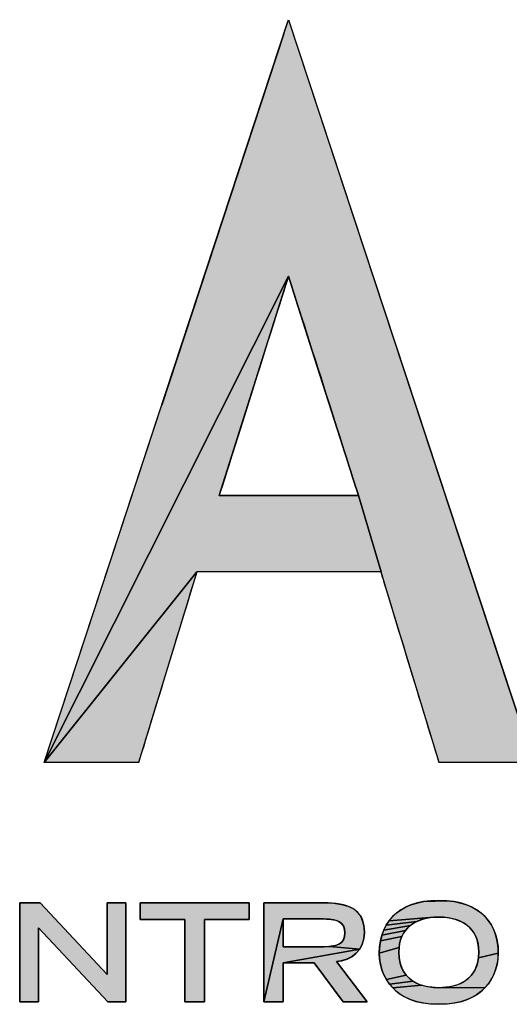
# Model space of a CAD drawing. Header units: millimetres. Extents: x 0 to 420, y 0 to 297.
# Tile 39 of 68: x 318.44 to 323.03, y 25.25 to 34.5. Entities that reach past the tile are written whole.
import ezdxf

# ---------------------------------------------------------------- set-up
doc = ezdxf.new("R2010")
doc.units = ezdxf.units.MM
doc.header["$LTSCALE"] = 23.1
doc.layers.get('0').update_dxf_attribs({"linetype": 'CONTINUOUS'})

msp = doc.modelspace()

# ---------------------------------------------------------------- hatches: boundary and pattern name
at = {"linetype": 'Continuous'}
for points in [[(320.87066, 34.23405), (320.94886, 34.47224), (320.95794, 34.49989), (323.01876, 28.24626), (323.25797, 27.5204), (322.46446, 27.5204), (322.37236, 27.5204), (321.89798, 29.07944), (321.82708, 29.31233), (321.61599, 30.02897), (321.47191, 30.48112), (321.22913, 31.2429), (321.00721, 31.93917), (320.95854, 32.09187), (318.66688, 27.5204), (320.64147, 33.53583)], [(320.09763, 29.31233), (318.66688, 27.5204), (320.95854, 32.09187), (320.77219, 31.50055), (320.52581, 30.7189), (320.33766, 30.12204), (320.30832, 30.02897), (320.59078, 30.02897), (321.15569, 30.02897), (321.57937, 30.02897), (321.61599, 30.02897), (321.82708, 29.31233), (320.27749, 29.31233)], [(319.60553, 27.69512), (319.55236, 27.5204), (318.75897, 27.5204), (318.66688, 27.5204), (320.09763, 29.31233)], [(318.43611, 26.20252), (318.62953, 26.20252), (319.25613, 25.53095), (319.25613, 26.20252), (319.43148, 26.20252), (319.43148, 25.27267), (319.26382, 25.27267), (318.61146, 25.96847), (318.61146, 25.27267), (318.43611, 25.27267)], [(319.98713, 25.27267), (319.98713, 26.04644), (319.56808, 26.04644), (319.56808, 26.20252), (320.58923, 26.20252), (320.58923, 26.04644), (320.17025, 26.04644), (320.17025, 25.27267)], [(320.90895, 26.0516), (320.72583, 25.27267), (320.72583, 26.20252), (321.28924, 26.20252), (321.38156, 26.19898), (321.4576, 26.18824), (321.5172, 26.17122), (321.56433, 26.14843), (321.60168, 26.11979), (321.63088, 26.08449), (321.64268, 26.06384), (321.65252, 26.04109), (321.66606, 25.9887), (321.67087, 25.9249), (321.66568, 25.86635), (321.65082, 25.81443), (321.62709, 25.76891), (321.34517, 25.7927), (321.38522, 25.79864), (321.4153, 25.8071), (321.43831, 25.81791), (321.45607, 25.8312), (321.46972, 25.84747), (321.47957, 25.86723), (321.48571, 25.89128), (321.48789, 25.92108), (321.4857, 25.95055), (321.47956, 25.97436), (321.46967, 25.99396), (321.45596, 26.0101), (321.4381, 26.02331), (321.41493, 26.03406), (321.38458, 26.04247), (321.34415, 26.04836), (321.28866, 26.05134), (321.2622, 26.0516), (321.08557, 26.0516)], [(322.5139, 26.21439), (322.5762, 26.20117), (322.63259, 26.18335), (322.68344, 26.16123), (322.72898, 26.13511), (322.76956, 26.10514), (322.80545, 26.07141), (322.83682, 26.03392), (322.86376, 25.99261), (322.88626, 25.94742), (322.90417, 25.89829), (322.91728, 25.84521), (322.92529, 25.7883), (322.92787, 25.73054), (322.74175, 25.68591), (322.74489, 25.74084), (322.74296, 25.78203), (322.73737, 25.82005), (322.72832, 25.85513), (322.72254, 25.87163), (322.71596, 25.88746), (322.70044, 25.91707), (322.68185, 25.9441), (322.66017, 25.96866), (322.63536, 25.99079), (322.60732, 26.01049), (322.57594, 26.02769), (322.54109, 26.04223), (322.5027, 26.05394), (322.46071, 26.06256), (322.41513, 26.06782), (322.36968, 26.06947), (322.32421, 26.06782), (321.90243, 26.03388), (321.93381, 26.07138), (321.96971, 26.10511), (322.0103, 26.13509), (322.05586, 26.16122), (322.10672, 26.18334), (322.16313, 26.20117), (322.22544, 26.21439), (322.44523, 26.22265)], [(321.2622, 25.78937), (321.29023, 25.78966), (321.34517, 25.7927), (321.62709, 25.76891), (320.90895, 25.63844), (320.90895, 25.27267), (320.72583, 25.27267), (320.90895, 26.0516), (320.90895, 25.92048), (320.90895, 25.78937), (321.08557, 25.78937)], [(322.13206, 26.01051), (322.10403, 25.99081), (321.85297, 25.94737), (321.87548, 25.99257), (322.16344, 26.0277)], [(322.19827, 26.04224), (322.16344, 26.0277), (321.87548, 25.99257), (321.90243, 26.03388), (322.32421, 26.06782), (322.27864, 26.06256), (322.23665, 26.05394)], [(322.03897, 25.91709), (322.02346, 25.88748), (321.82195, 25.84516), (321.83506, 25.89824), (322.05756, 25.94412)], [(322.07923, 25.96868), (322.05756, 25.94412), (321.83506, 25.89824), (321.85297, 25.94737), (322.10403, 25.99081)], [(322.0111, 25.85516), (322.00206, 25.82007), (321.99646, 25.78204), (321.81136, 25.73054), (321.81394, 25.78826), (321.82195, 25.84516), (322.02346, 25.88748), (322.01688, 25.87166)], [(321.40924, 25.65129), (321.69671, 25.27267), (321.47109, 25.27267), (321.19902, 25.63844), (320.90895, 25.63844), (321.62709, 25.76891), (321.59502, 25.72983), (321.55504, 25.69757), (321.50773, 25.67292), (321.45418, 25.65697)], [(321.99454, 25.74084), (321.99768, 25.68591), (322.00669, 25.63701), (322.02106, 25.59371), (322.04039, 25.55552), (322.06451, 25.52189), (321.87806, 25.48136), (321.85487, 25.52586), (321.83631, 25.5737), (321.82265, 25.62439), (321.81423, 25.67701), (321.81136, 25.73001), (321.81136, 25.73054), (321.99646, 25.78204)], [(322.92787, 25.72997), (322.92499, 25.67695), (322.91658, 25.62431), (322.90292, 25.57362), (322.88436, 25.52579), (322.86119, 25.48129), (322.8336, 25.44035), (322.80169, 25.40306), (322.42105, 25.40778), (322.47729, 25.41546), (322.52793, 25.42821), (322.57279, 25.44551), (322.61204, 25.46699), (322.64598, 25.49246), (322.67492, 25.52191), (322.69903, 25.55554), (322.71836, 25.59373), (322.73273, 25.63703), (322.74175, 25.68591), (322.92787, 25.73054)], [(322.09344, 25.49244), (322.12738, 25.46698), (321.90566, 25.44041), (321.87806, 25.48136), (322.06451, 25.52189)], [(322.16662, 25.4455), (322.21148, 25.4282), (321.93759, 25.40311), (321.90566, 25.44041), (322.12738, 25.46698)], [(322.36968, 25.40566), (322.42105, 25.40778), (322.80169, 25.40306), (322.76543, 25.36948), (322.72469, 25.33965), (322.67927, 25.31366), (322.62886, 25.29168), (322.57309, 25.27394), (322.51156, 25.26075), (322.44386, 25.2525), (322.36968, 25.24965), (322.2955, 25.2525), (322.2278, 25.26075), (322.16626, 25.27395), (322.11049, 25.29169), (322.06006, 25.31368), (322.01462, 25.33967), (321.97387, 25.36951), (321.93759, 25.40311), (322.21148, 25.4282), (322.26211, 25.41545), (322.31834, 25.40778)]]:
    msp.add_hatch(color=7, dxfattribs=at).paths.add_polyline_path(points)

# ---------------------------------------------------------------- linework, layer by layer
at = {"color": 7, "linetype": 'Continuous'}
for p, q in [((319.76877, 30.87722), (320.9143, 34.36697)), ((320.9143, 34.36697), (319.76877, 30.87722)), ((320.30832, 30.02897), (320.95854, 32.09187)), ((318.43611, 26.20252), (318.62953, 26.20252)), ((318.43611, 25.27267), (318.43611, 26.20252)), ((318.43611, 26.20252), (318.43611, 25.27267)), ((318.62953, 26.20252), (318.43611, 26.20252)), ((318.62953, 26.20252), (319.25613, 25.53095)), ((319.25613, 25.53095), (318.62953, 26.20252)), ((319.25613, 25.53095), (319.25613, 26.20252)), ((319.25613, 26.20252), (319.43148, 26.20252)), ((319.43148, 26.20252), (319.25613, 26.20252)), ((319.25613, 26.20252), (319.25613, 25.53095)), ((319.43148, 26.20252), (319.43148, 25.27267)), ((319.43148, 25.27267), (319.43148, 26.20252)), ((319.56808, 26.04644), (319.56808, 26.20252)), ((319.56808, 26.20252), (320.58923, 26.20252)), ((320.58923, 26.20252), (319.56808, 26.20252)), ((319.56808, 26.20252), (319.56808, 26.04644)), ((320.58923, 26.20252), (320.58923, 26.04644)), ((320.58923, 26.04644), (320.58923, 26.20252)), ((319.98713, 26.04644), (319.56808, 26.04644)), ((319.56808, 26.04644), (319.98713, 26.04644)), ((319.98713, 25.27267), (319.98713, 26.04644)), ((319.98713, 26.04644), (319.98713, 25.27267)), ((320.58923, 26.04644), (320.17025, 26.04644)), ((320.17025, 26.04644), (320.17025, 25.27267)), ((320.17025, 25.27267), (320.17025, 26.04644)), ((320.17025, 26.04644), (320.58923, 26.04644)), ((319.26382, 25.27267), (318.61146, 25.96847)), ((318.61146, 25.96847), (318.61146, 25.27267)), ((318.61146, 25.27267), (318.61146, 25.96847)), ((318.61146, 25.96847), (319.26382, 25.27267)), ((318.61146, 25.27267), (318.43611, 25.27267)), ((318.43611, 25.27267), (318.61146, 25.27267)), ((319.43148, 25.27267), (319.26382, 25.27267)), ((319.26382, 25.27267), (319.43148, 25.27267)), ((320.17025, 25.27267), (319.98713, 25.27267)), ((319.98713, 25.27267), (320.17025, 25.27267))]:
    msp.add_line(p, q, dxfattribs=at)
for points in [[(320.87066, 34.23405), (320.94886, 34.47224), (320.95794, 34.49989), (323.01876, 28.24626), (323.25797, 27.5204), (322.46446, 27.5204), (322.37236, 27.5204), (321.89798, 29.07944), (321.82708, 29.31233), (321.61599, 30.02897), (321.47191, 30.48112), (321.22913, 31.2429), (321.00721, 31.93917), (320.95854, 32.09187), (318.66688, 27.5204), (320.64147, 33.53583), (320.87066, 34.23405)], [(320.09763, 29.31233), (318.66688, 27.5204), (320.95854, 32.09187), (320.77219, 31.50055), (320.52581, 30.7189), (320.33766, 30.12204), (320.30832, 30.02897), (320.59078, 30.02897), (321.15569, 30.02897), (321.57937, 30.02897), (321.61599, 30.02897), (321.82708, 29.31233), (320.27749, 29.31233), (320.09763, 29.31233)], [(319.60553, 27.69512), (319.55236, 27.5204), (318.75897, 27.5204), (318.66688, 27.5204), (320.09763, 29.31233), (319.60553, 27.69512)], [(318.43611, 26.20252), (318.62953, 26.20252), (319.25613, 25.53095), (319.25613, 26.20252), (319.43148, 26.20252), (319.43148, 25.27267), (319.26382, 25.27267), (318.61146, 25.96847), (318.61146, 25.27267), (318.43611, 25.27267), (318.43611, 26.20252)], [(319.98713, 25.27267), (319.98713, 26.04644), (319.56808, 26.04644), (319.56808, 26.20252), (320.58923, 26.20252), (320.58923, 26.04644), (320.17025, 26.04644), (320.17025, 25.27267), (319.98713, 25.27267)], [(320.90895, 26.0516), (320.72583, 25.27267), (320.72583, 26.20252), (321.28924, 26.20252), (321.38156, 26.19898), (321.4576, 26.18824), (321.5172, 26.17122), (321.56433, 26.14843), (321.60168, 26.11979), (321.63088, 26.08449), (321.64268, 26.06384), (321.65252, 26.04109), (321.66606, 25.9887), (321.67087, 25.9249), (321.66568, 25.86635), (321.65082, 25.81443), (321.62709, 25.76891), (321.34517, 25.7927), (321.38522, 25.79864), (321.4153, 25.8071), (321.43831, 25.81791), (321.45607, 25.8312), (321.46972, 25.84747), (321.47957, 25.86723), (321.48571, 25.89128), (321.48789, 25.92108), (321.4857, 25.95055), (321.47956, 25.97436), (321.46967, 25.99396), (321.45596, 26.0101), (321.4381, 26.02331), (321.41493, 26.03406), (321.38458, 26.04247), (321.34415, 26.04836), (321.28866, 26.05134), (321.2622, 26.0516), (321.08557, 26.0516), (320.90895, 26.0516)], [(322.5139, 26.21439), (322.5762, 26.20117), (322.63259, 26.18335), (322.68344, 26.16123), (322.72898, 26.13511), (322.76956, 26.10514), (322.80545, 26.07141), (322.83682, 26.03392), (322.86376, 25.99261), (322.88626, 25.94742), (322.90417, 25.89829), (322.91728, 25.84521), (322.92529, 25.7883), (322.92787, 25.73054), (322.74175, 25.68591), (322.74489, 25.74084), (322.74296, 25.78203), (322.73737, 25.82005), (322.72832, 25.85513), (322.72254, 25.87163), (322.71596, 25.88746), (322.70044, 25.91707), (322.68185, 25.9441), (322.66017, 25.96866), (322.63536, 25.99079), (322.60732, 26.01049), (322.57594, 26.02769), (322.54109, 26.04223), (322.5027, 26.05394), (322.46071, 26.06256), (322.41513, 26.06782), (322.36968, 26.06947), (322.32421, 26.06782), (321.90243, 26.03388), (321.93381, 26.07138), (321.96971, 26.10511), (322.0103, 26.13509), (322.05586, 26.16122), (322.10672, 26.18334), (322.16313, 26.20117), (322.22544, 26.21439), (322.44523, 26.22265), (322.5139, 26.21439)], [(321.2622, 25.78937), (321.29023, 25.78966), (321.34517, 25.7927), (321.62709, 25.76891), (320.90895, 25.63844), (320.90895, 25.27267), (320.72583, 25.27267), (320.90895, 26.0516), (320.90895, 25.92048), (320.90895, 25.78937), (321.08557, 25.78937), (321.2622, 25.78937)], [(322.13206, 26.01051), (322.10403, 25.99081), (321.85297, 25.94737), (321.87548, 25.99257), (322.16344, 26.0277), (322.13206, 26.01051)], [(322.19827, 26.04224), (322.16344, 26.0277), (321.87548, 25.99257), (321.90243, 26.03388), (322.32421, 26.06782), (322.27864, 26.06256), (322.23665, 26.05394), (322.19827, 26.04224)], [(322.03897, 25.91709), (322.02346, 25.88748), (321.82195, 25.84516), (321.83506, 25.89824), (322.05756, 25.94412), (322.03897, 25.91709)], [(322.07923, 25.96868), (322.05756, 25.94412), (321.83506, 25.89824), (321.85297, 25.94737), (322.10403, 25.99081), (322.07923, 25.96868)], [(322.0111, 25.85516), (322.00206, 25.82007), (321.99646, 25.78204), (321.81136, 25.73054), (321.81394, 25.78826), (321.82195, 25.84516), (322.02346, 25.88748), (322.01688, 25.87166), (322.0111, 25.85516)], [(321.40924, 25.65129), (321.69671, 25.27267), (321.47109, 25.27267), (321.19902, 25.63844), (320.90895, 25.63844), (321.62709, 25.76891), (321.59502, 25.72983), (321.55504, 25.69757), (321.50773, 25.67292), (321.45418, 25.65697), (321.40924, 25.65129)], [(321.99454, 25.74084), (321.99768, 25.68591), (322.00669, 25.63701), (322.02106, 25.59371), (322.04039, 25.55552), (322.06451, 25.52189), (321.87806, 25.48136), (321.85487, 25.52586), (321.83631, 25.5737), (321.82265, 25.62439), (321.81423, 25.67701), (321.81136, 25.73001), (321.81136, 25.73054), (321.99646, 25.78204), (321.99454, 25.74084)], [(322.92787, 25.72997), (322.92499, 25.67695), (322.91658, 25.62431), (322.90292, 25.57362), (322.88436, 25.52579), (322.86119, 25.48129), (322.8336, 25.44035), (322.80169, 25.40306), (322.42105, 25.40778), (322.47729, 25.41546), (322.52793, 25.42821), (322.57279, 25.44551), (322.61204, 25.46699), (322.64598, 25.49246), (322.67492, 25.52191), (322.69903, 25.55554), (322.71836, 25.59373), (322.73273, 25.63703), (322.74175, 25.68591), (322.92787, 25.73054), (322.92787, 25.72997)], [(322.09344, 25.49244), (322.12738, 25.46698), (321.90566, 25.44041), (321.87806, 25.48136), (322.06451, 25.52189), (322.09344, 25.49244)], [(322.16662, 25.4455), (322.21148, 25.4282), (321.93759, 25.40311), (321.90566, 25.44041), (322.12738, 25.46698), (322.16662, 25.4455)], [(322.36968, 25.40566), (322.42105, 25.40778), (322.80169, 25.40306), (322.76543, 25.36948), (322.72469, 25.33965), (322.67927, 25.31366), (322.62886, 25.29168), (322.57309, 25.27394), (322.51156, 25.26075), (322.44386, 25.2525), (322.36968, 25.24965), (322.2955, 25.2525), (322.2278, 25.26075), (322.16626, 25.27395), (322.11049, 25.29169), (322.06006, 25.31368), (322.01462, 25.33967), (321.97387, 25.36951), (321.93759, 25.40311), (322.21148, 25.4282), (322.26211, 25.41545), (322.31834, 25.40778), (322.36968, 25.40566)]]:
    msp.add_lwpolyline(points, dxfattribs=at)
for points, knots in [([(320.95794, 34.49989), (320.95794, 34.49989), (320.87066, 34.23405), (320.87066, 34.23405), (320.87066, 34.23405), (318.66688, 27.5204), (318.66688, 27.5204), (318.66688, 27.5204), (319.55236, 27.5204), (319.55236, 27.5204), (319.55236, 27.5204), (320.06082, 29.19115), (320.09763, 29.31233), (320.09763, 29.31233), (321.82708, 29.31233), (321.82708, 29.31233), (321.86403, 29.19115), (322.37236, 27.5204), (322.37236, 27.5204), (322.37236, 27.5204), (323.25797, 27.5204), (323.25797, 27.5204), (323.25797, 27.5204), (320.95794, 34.49989), (320.95794, 34.49989)], [0, 0, 0, 0, 1, 1, 1, 2, 2, 2, 3, 3, 3, 4, 4, 4, 5, 5, 5, 6, 6, 6, 7, 7, 7, 8, 8, 8, 8]), ([(321.61599, 30.02897), (321.61599, 30.02897), (320.30832, 30.02897), (320.30832, 30.02897), (320.36856, 30.22006), (320.82863, 31.67952), (320.95854, 32.09187), (321.08986, 31.67992), (321.55502, 30.22039), (321.61599, 30.02897)], [0, 0, 0, 0, 1, 1, 1, 2, 2, 2, 3, 3, 3, 3]), ([(320.95854, 32.09187), (321.08986, 31.67992), (321.55502, 30.22039), (321.61599, 30.02897), (321.61599, 30.02897), (320.30832, 30.02897), (320.30832, 30.02897)], [2, 2, 2, 2, 3, 3, 3, 4, 4, 4, 4]), ([(320.72583, 26.20252), (320.72583, 26.20252), (321.28924, 26.20252), (321.28924, 26.20252), (321.51098, 26.20252), (321.67087, 26.15266), (321.67087, 25.9249), (321.67087, 25.75349), (321.54718, 25.65892), (321.40924, 25.65129), (321.40924, 25.65129), (321.69671, 25.27267), (321.69671, 25.27267), (321.69671, 25.27267), (321.47109, 25.27267), (321.47109, 25.27267), (321.47109, 25.27267), (321.19902, 25.63844), (321.19902, 25.63844), (321.19902, 25.63844), (320.90895, 25.63844), (320.90895, 25.63844), (320.90895, 25.63844), (320.90895, 25.27267), (320.90895, 25.27267), (320.90895, 25.27267), (320.72583, 25.27267), (320.72583, 25.27267), (320.72583, 25.27267), (320.72583, 26.20252), (320.72583, 26.20252)], [0, 0, 0, 0, 1, 1, 1, 2, 2, 2, 3, 3, 3, 4, 4, 4, 5, 5, 5, 6, 6, 6, 7, 7, 7, 8, 8, 8, 9, 9, 9, 10, 10, 10, 10]), ([(322.36968, 26.22551), (322.78223, 26.22551), (322.92787, 25.98507), (322.92787, 25.73054), (322.92787, 25.53745), (322.81322, 25.24965), (322.36968, 25.24965), (321.92621, 25.24965), (321.81136, 25.53745), (321.81136, 25.73054), (321.81136, 25.98507), (321.95713, 26.22551), (322.36968, 26.22551)], [0, 0, 0, 0, 1, 1, 1, 2, 2, 2, 3, 3, 3, 4, 4, 4, 4]), ([(321.2622, 25.78937), (321.41179, 25.78937), (321.48789, 25.81105), (321.48789, 25.92108), (321.48789, 26.02978), (321.41179, 26.0516), (321.2622, 26.0516), (321.2622, 26.0516), (320.90895, 26.0516), (320.90895, 26.0516), (320.90895, 26.0516), (320.90895, 25.78937), (320.90895, 25.78937), (320.90895, 25.78937), (321.2622, 25.78937), (321.2622, 25.78937)], [0, 0, 0, 0, 1, 1, 1, 2, 2, 2, 3, 3, 3, 4, 4, 4, 5, 5, 5, 5]), ([(322.74489, 25.74084), (322.74489, 25.96459), (322.58365, 26.06947), (322.36968, 26.06947), (322.15564, 26.06947), (321.99454, 25.96459), (321.99454, 25.74084), (321.99454, 25.47728), (322.19432, 25.40566), (322.36968, 25.40566), (322.54503, 25.40566), (322.74489, 25.47728), (322.74489, 25.74084)], [0, 0, 0, 0, 1, 1, 1, 2, 2, 2, 3, 3, 3, 4, 4, 4, 4]), ([(322.74489, 25.74084), (322.74489, 25.47728), (322.54503, 25.40566), (322.36968, 25.40566), (322.19432, 25.40566), (321.99454, 25.47728), (321.99454, 25.74084)], [2, 2, 2, 2, 3, 3, 3, 4, 4, 4, 4])]:
    msp.add_open_spline(points, degree=3, knots=knots, dxfattribs=at)
for points in [[(322.36968, 26.22551), (321.95713, 26.22551), (321.81136, 25.98507), (321.81136, 25.73054)], [(322.92787, 25.73054), (322.92787, 25.98507), (322.78223, 26.22551), (322.36968, 26.22551)], [(321.99454, 25.74084), (321.99454, 25.96459), (322.15564, 26.06947), (322.36968, 26.06947)], [(322.36968, 26.06947), (322.58365, 26.06947), (322.74489, 25.96459), (322.74489, 25.74084)], [(321.81136, 25.73054), (321.81136, 25.53745), (321.92621, 25.24965), (322.36968, 25.24965)], [(322.36968, 25.24965), (322.81322, 25.24965), (322.92787, 25.53745), (322.92787, 25.73054)]]:
    msp.add_open_spline(points, degree=3, dxfattribs=at)
msp.add_solid([(322.36968, 26.22551), (322.44523, 26.22265), (322.29412, 26.22265), (322.22544, 26.21439)], dxfattribs=at)

doc.saveas('drawing.dxf')
